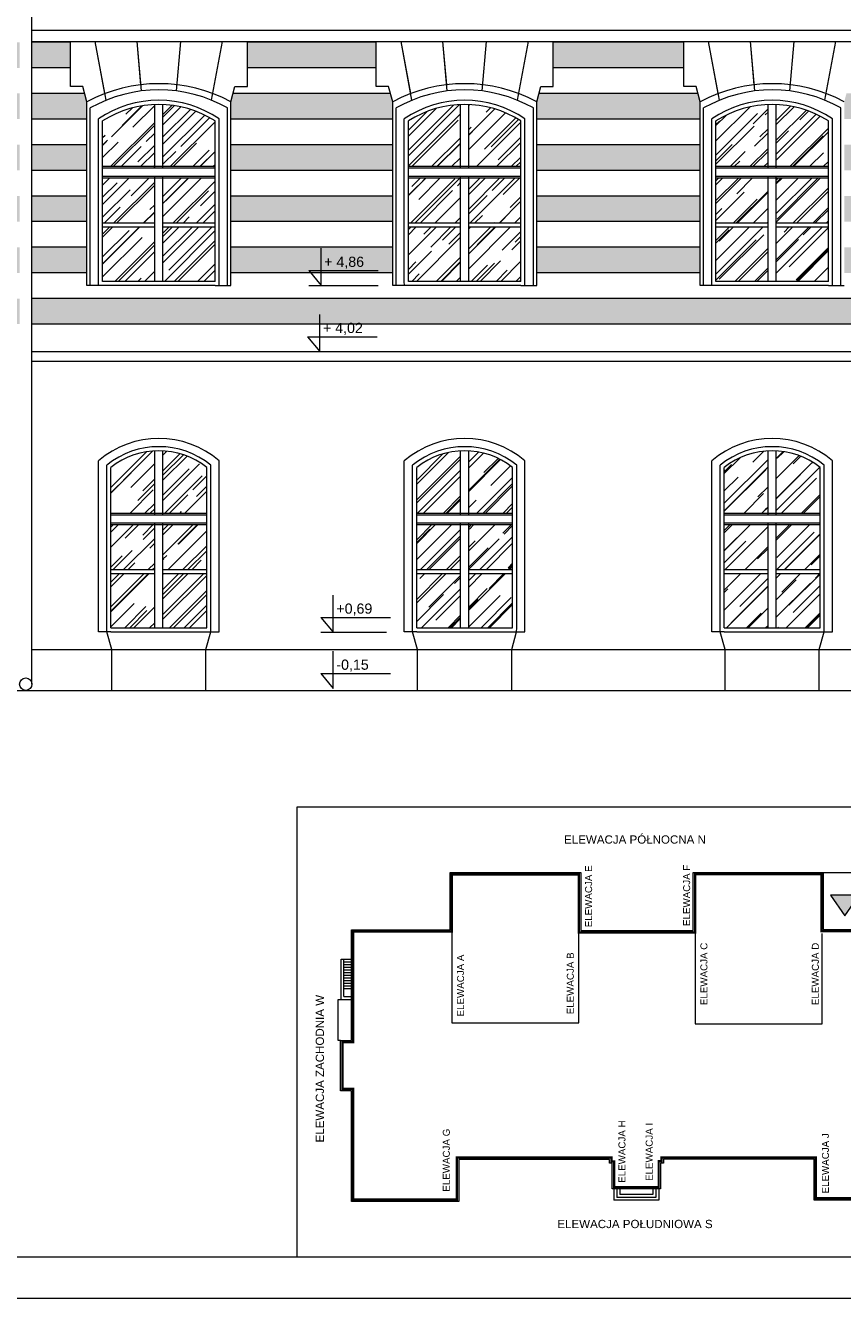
# Model space of a CAD drawing. Header units: millimetres. Extents: x -5254 to 173417, y -28809 to -6400.
# Tile 196 of 256: x 130595 to 131584, y -13364 to -11824. Entities that reach past the tile are written whole.
import ezdxf

# ---------------------------------------------------------------- set-up
doc = ezdxf.new("R2010")
doc.units = ezdxf.units.MM
for name, color, linetype, lineweight in [('me_cienkie', 7, 'Continuous', 9), ('me_tabela', 7, 'Continuous', 20), ('me_tekst', 7, 'Continuous', 13), ('mre_cegła', 7, 'Continuous', 5), ('mre_cienka', 7, 'Continuous', 15), ('mre_cienkie', 7, 'Continuous', 9), ('mre_drewno', 7, 'Continuous', 9), ('mre_koty', 7, 'Continuous', 13), ('mre_szyby', 7, 'Continuous', 13), ('mre_tabela', 7, 'Continuous', 20), ('mre_ściany', 7, 'Continuous', 20)]:
    doc.layers.add(name, color=color, linetype=linetype, lineweight=lineweight)
doc.styles.add('PIOTR', font='arial.ttf', dxfattribs={"height": 10})
doc.styles.add('TABELKA', font='arial.ttf')
pattern_1 = [(45, (103332.984, -13352.699), (21.552615, 57.47364), [381, -50.8, 127, -25.4]), (45, (103347.89, -13319.83), (-41.847994, 5.92697), [76.2, -8.382, 152.4, -19.05]), (45, (103326.698, -13328.452), (81.36112, 105.428207), [203.2, -35.56, 101.6, -25.4])]

# ---------------------------------------------------------------- blocks, each defined once
blk = doc.blocks.new('KOTA')
at = {"color": 0}
for p, q in [((0, 0), (0, 50)), ((-16.6, 20), (76.8, 20)), ((-16.6, 20), (0, 0))]:
    blk.add_line(p, q, dxfattribs=at)
at = {"color": 0, "style": 'TABELKA', "flags": 4}
blk.add_attdef('POZIOM', (1.4, 25), '', height=13.7, rotation=360, dxfattribs=at)

msp = doc.modelspace()

# ---------------------------------------------------------------- hatches: boundary and pattern name
at = {"layer": 'me_cienkie', "ltscale": 2}
msp.add_hatch(color=256, dxfattribs=at).paths.add_polyline_path([(131568.81, -12875.7), (131586.14, -12900.78), (131603.47, -12875.7)])
at = {"layer": 'mre_cegła'}
h = msp.add_hatch(dxfattribs=at)
h.set_pattern_fill('AR-BRSTD', color=256, scale=0.11)
h.set_pattern_definition([(0, (103332.984, -13352.699), (0, 7.451598), []), (90, (103332.984, -13352.699), (-11.176, 7.451598), [7.451598, -7.451598])])
h.paths.add_polyline_path([(129060.88, -11843.9), (128879.35, -11843.9), (128879.35, -11874.9), (129060.88, -11874.9)])
h.paths.add_polyline_path([(129080.8, -11915.81), (129078.15, -11905.9), (128879.35, -11905.9), (128879.35, -11936.9), (129080.8, -11936.9)])
h.paths.add_polyline_path([(129080.8, -11967.9), (128879.35, -11967.9), (128879.35, -11998.9), (129080.8, -11998.9)])
h.paths.add_polyline_path([(129080.8, -12029.9), (128879.35, -12029.9), (128879.35, -12060.9), (129080.8, -12060.9)])
h.paths.add_polyline_path([(129080.8, -12091.9), (128879.35, -12091.9), (128879.35, -12122.9), (129080.8, -12122.9)])
h.paths.add_polyline_path([(129822.8, -12091.9), (129627.07, -12091.9), (129627.07, -12122.9), (129822.8, -12122.9)])
h.paths.add_polyline_path([(129822.8, -12029.9), (129627.07, -12029.9), (129627.07, -12060.9), (129822.8, -12060.9)])
h.paths.add_polyline_path([(129822.8, -11967.9), (129627.07, -11967.9), (129627.07, -11998.9), (129822.8, -11998.9)])
h.paths.add_polyline_path([(129822.8, -11915.81), (129820.15, -11905.9), (129629.73, -11905.9), (129627.07, -11915.81), (129627.07, -11936.9), (129822.8, -11936.9)])
h.paths.add_polyline_path([(129802.88, -11843.9), (129647, -11843.9), (129647, -11874.9), (129802.88, -11874.9)])
h.paths.add_polyline_path([(131786.85, -11843.9), (131605.5, -11843.9), (131605.5, -11874.9), (131786.85, -11874.9)])
h.paths.add_polyline_path([(131786.85, -11905.9), (131588.23, -11905.9), (131585.57, -11915.81), (131585.57, -11936.9), (131786.85, -11936.9)])
h.paths.add_polyline_path([(131786.85, -11967.9), (131585.57, -11967.9), (131585.57, -11998.9), (131786.85, -11998.9)])
h.paths.add_polyline_path([(131786.85, -12029.9), (131585.57, -12029.9), (131585.57, -12060.9), (131786.85, -12060.9)])
h.paths.add_polyline_path([(131786.85, -12091.9), (131585.57, -12091.9), (131585.57, -12122.9), (131786.85, -12122.9)])
h.paths.add_polyline_path([(131786.85, -12153.9), (130602.85, -12153.9), (130602.85, -12184.9), (131786.85, -12184.9)])
h.paths.add_polyline_path([(131411.3, -12091.9), (131213.57, -12091.9), (131213.57, -12122.9), (131411.3, -12122.9)])
h.paths.add_polyline_path([(131411.3, -12029.9), (131213.57, -12029.9), (131213.57, -12060.9), (131411.3, -12060.9)])
h.paths.add_polyline_path([(131411.3, -11967.9), (131213.57, -11967.9), (131213.57, -11998.9), (131411.3, -11998.9)])
h.paths.add_polyline_path([(131411.3, -11915.81), (131408.65, -11905.9), (131216.23, -11905.9), (131213.57, -11915.81), (131213.57, -11936.9), (131411.3, -11936.9)])
h.paths.add_polyline_path([(131391.38, -11843.9), (131233.5, -11843.9), (131233.5, -11874.9), (131391.38, -11874.9)])
h.paths.add_polyline_path([(131019.38, -11843.9), (130863.5, -11843.9), (130863.5, -11874.9), (131019.38, -11874.9)])
h.paths.add_polyline_path([(131039.3, -11915.81), (131036.65, -11905.9), (130846.23, -11905.9), (130843.57, -11915.81), (130843.57, -11936.9), (131039.3, -11936.9)])
h.paths.add_polyline_path([(131039.3, -11967.9), (130843.57, -11967.9), (130843.57, -11998.9), (131039.3, -11998.9)])
h.paths.add_polyline_path([(131039.3, -12029.9), (130843.57, -12029.9), (130843.57, -12060.9), (131039.3, -12060.9)])
h.paths.add_polyline_path([(131039.3, -12091.9), (130843.57, -12091.9), (130843.57, -12122.9), (131039.3, -12122.9)])
h.paths.add_polyline_path([(130669.3, -12091.9), (130602.85, -12091.9), (130602.85, -12122.9), (130669.3, -12122.9)])
h.paths.add_polyline_path([(130669.3, -12029.9), (130602.85, -12029.9), (130602.85, -12060.9), (130669.3, -12060.9)])
h.paths.add_polyline_path([(130669.3, -11967.9), (130602.85, -11967.9), (130602.85, -11998.9), (130669.3, -11998.9)])
h.paths.add_polyline_path([(130669.3, -11915.81), (130666.65, -11905.9), (130602.85, -11905.9), (130602.85, -11936.9), (130669.3, -11936.9)])
h.paths.add_polyline_path([(130649.38, -11843.9), (130602.85, -11843.9), (130602.85, -11874.9), (130649.38, -11874.9)])
h.paths.add_polyline_path([(130587.85, -11843.9), (130582.85, -11843.9), (130582.85, -11874.9), (130587.85, -11874.9)])
h.paths.add_polyline_path([(130587.85, -11905.9), (130582.85, -11905.9), (130582.85, -11936.9), (130587.85, -11936.9)])
h.paths.add_polyline_path([(130587.85, -11967.9), (130582.85, -11967.9), (130582.85, -11998.9), (130587.85, -11998.9)])
h.paths.add_polyline_path([(130587.85, -12029.9), (130582.85, -12029.9), (130582.85, -12060.9), (130587.85, -12060.9)])
h.paths.add_polyline_path([(130587.85, -12091.9), (130582.85, -12091.9), (130582.85, -12122.9), (130587.85, -12122.9)])
h.paths.add_polyline_path([(130587.85, -12153.9), (130582.85, -12153.9), (130582.85, -12184.9), (130587.85, -12184.9)])
h.paths.add_polyline_path([(130041.35, -12091.9), (129997.07, -12091.9), (129997.07, -12122.9), (130041.35, -12122.9)])
h.paths.add_polyline_path([(130061.35, -12091.9), (130056.35, -12091.9), (130056.35, -12122.9), (130061.35, -12122.9)])
at = {"layer": 'mre_szyby'}
h = msp.add_hatch(dxfattribs=at)
h.set_pattern_fill('AR-RROOF', color=256, angle=45)
h.set_pattern_definition(pattern_1)
h.paths.add_polyline_path([(129147.94, -11059.06, 0.4761905), (129084.94, -11059.06), (129084.94, -11086.58), (129147.94, -11086.58)])
h.paths.add_polyline_path([(129147.94, -11091.58), (129084.94, -11091.58), (129084.94, -11173.87), (129147.94, -11173.87)])
h.paths.add_polyline_path([(129147.94, -11178.87), (129084.94, -11178.87), (129084.94, -11262.7), (129147.94, -11262.7)])
h.paths.add_polyline_path([(129250.94, -11178.87), (129187.94, -11178.87), (129187.94, -11262.7), (129250.94, -11262.7)])
h.paths.add_polyline_path([(129250.94, -11091.58), (129187.94, -11091.58), (129187.94, -11173.87), (129250.94, -11173.87)])
h.paths.add_polyline_path([(129250.94, -11059.06, 0.4761905), (129187.94, -11059.06), (129187.94, -11086.58), (129250.94, -11086.58)])
h.paths.add_polyline_path([(129519.94, -11059.06, 0.4761905), (129456.94, -11059.06), (129456.94, -11086.58), (129519.94, -11086.58)])
h.paths.add_polyline_path([(129519.94, -11091.58), (129456.94, -11091.58), (129456.94, -11173.87), (129519.94, -11173.87)])
h.paths.add_polyline_path([(129519.94, -11178.87), (129456.94, -11178.87), (129456.94, -11262.7), (129519.94, -11262.7)])
h.paths.add_polyline_path([(129622.94, -11178.87), (129559.94, -11178.87), (129559.94, -11262.7), (129622.94, -11262.7)])
h.paths.add_polyline_path([(129622.94, -11091.58), (129559.94, -11091.58), (129559.94, -11173.87), (129622.94, -11173.87)])
h.paths.add_polyline_path([(129559.94, -11059.06), (129559.94, -11086.58), (129622.94, -11086.58), (129622.94, -11059.06, 0.4761905)])
h.paths.add_polyline_path([(129992.94, -11059.06, 0.4761905), (129929.94, -11059.06), (129929.94, -11086.58), (129992.94, -11086.58)])
h.paths.add_polyline_path([(129889.94, -11059.06, 0.4761905), (129826.94, -11059.06), (129826.94, -11086.58), (129889.94, -11086.58)])
h.paths.add_polyline_path([(129889.94, -11091.58), (129826.94, -11091.58), (129826.94, -11173.87), (129889.94, -11173.87)])
h.paths.add_polyline_path([(129992.94, -11091.58), (129929.94, -11091.58), (129929.94, -11173.87), (129992.94, -11173.87)])
h.paths.add_polyline_path([(129889.94, -11178.87), (129826.94, -11178.87), (129826.94, -11262.7), (129889.94, -11262.7)])
h.paths.add_polyline_path([(129992.94, -11178.87), (129929.94, -11178.87), (129929.94, -11262.7), (129992.94, -11262.7)])
h.paths.add_polyline_path([(129235.85, -11521.13, 0.1338619), (129172.85, -11501.23), (129172.85, -11576.41), (129235.85, -11576.41)])
h.paths.add_polyline_path([(129162.85, -11501.23, 0.1338619), (129099.85, -11521.13), (129099.85, -11576.41), (129162.85, -11576.41)])
h.paths.add_polyline_path([(129162.85, -11590.41), (129099.85, -11590.41), (129099.85, -11644.69), (129162.85, -11644.69)])
h.paths.add_polyline_path([(129162.85, -11663.71), (129162.85, -11649.69), (129099.85, -11649.69), (129099.85, -11715.13), (129162.85, -11715.13)])
h.paths.add_polyline_path([(129235.85, -11649.69), (129172.85, -11649.69), (129172.85, -11663.71), (129172.85, -11715.13), (129235.85, -11715.13)])
h.paths.add_polyline_path([(129235.85, -11590.41), (129172.85, -11590.41), (129172.85, -11644.69), (129235.85, -11644.69)])
h.paths.add_polyline_path([(129607.85, -11521.13, 0.1338619), (129544.85, -11501.23), (129544.85, -11576.41), (129607.85, -11576.41)])
h.paths.add_polyline_path([(129534.85, -11501.23, 0.1338619), (129471.85, -11521.13), (129471.85, -11576.41), (129534.85, -11576.41)])
h.paths.add_polyline_path([(129534.85, -11590.41), (129471.85, -11590.41), (129471.85, -11644.69), (129534.85, -11644.69)])
h.paths.add_polyline_path([(129607.85, -11590.41), (129544.85, -11590.41), (129544.85, -11644.69), (129607.85, -11644.69)])
h.paths.add_polyline_path([(129534.85, -11663.71), (129534.85, -11649.69), (129471.85, -11649.69), (129471.85, -11715.13), (129534.85, -11715.13)])
h.paths.add_polyline_path([(129607.85, -11649.69), (129544.85, -11649.69), (129544.85, -11663.71), (129544.85, -11715.13), (129607.85, -11715.13)])
h.paths.add_polyline_path([(129904.85, -11501.23, 0.1338619), (129841.85, -11521.13), (129841.85, -11576.41), (129904.85, -11576.41)])
h.paths.add_polyline_path([(129977.85, -11521.13, 0.1338619), (129914.85, -11501.23), (129914.85, -11576.41), (129977.85, -11576.41)])
h.paths.add_polyline_path([(129904.85, -11590.41), (129841.85, -11590.41), (129841.85, -11644.69), (129904.85, -11644.69)])
h.paths.add_polyline_path([(129977.85, -11590.41), (129914.85, -11590.41), (129914.85, -11644.69), (129977.85, -11644.69)])
h.paths.add_polyline_path([(129904.85, -11663.71), (129904.85, -11649.69), (129841.85, -11649.69), (129841.85, -11715.13), (129904.85, -11715.13)])
h.paths.add_polyline_path([(129977.85, -11649.69), (129914.85, -11649.69), (129914.85, -11663.71), (129914.85, -11715.13), (129977.85, -11715.13)])
h.paths.add_polyline_path([(129162.85, -11919.23, 0.1338619), (129099.85, -11939.13), (129099.85, -11994.41), (129162.85, -11994.41)])
h.paths.add_polyline_path([(129235.85, -11939.13, 0.1338619), (129172.85, -11919.23), (129172.85, -11994.41), (129235.85, -11994.41)])
h.paths.add_polyline_path([(129162.85, -12008.41), (129099.85, -12008.41), (129099.85, -12062.69), (129162.85, -12062.69)])
h.paths.add_polyline_path([(129235.85, -12008.41), (129172.85, -12008.41), (129172.85, -12062.69), (129235.85, -12062.69)])
h.paths.add_polyline_path([(129162.85, -12081.71), (129162.85, -12067.69), (129099.85, -12067.69), (129099.85, -12133.13), (129162.85, -12133.13)])
h.paths.add_polyline_path([(129235.85, -12067.69), (129172.85, -12067.69), (129172.85, -12081.71), (129172.85, -12133.13), (129235.85, -12133.13)])
h.paths.add_polyline_path([(129534.85, -11919.23, 0.1338619), (129471.85, -11939.13), (129471.85, -11994.41), (129534.85, -11994.41)])
h.paths.add_polyline_path([(129607.85, -11939.13, 0.1338619), (129544.85, -11919.23), (129544.85, -11994.41), (129607.85, -11994.41)])
h.paths.add_polyline_path([(129534.85, -12008.41), (129471.85, -12008.41), (129471.85, -12062.69), (129534.85, -12062.69)])
h.paths.add_polyline_path([(129607.85, -12008.41), (129544.85, -12008.41), (129544.85, -12062.69), (129607.85, -12062.69)])
h.paths.add_polyline_path([(129534.85, -12081.71), (129534.85, -12067.69), (129471.85, -12067.69), (129471.85, -12133.13), (129534.85, -12133.13)])
h.paths.add_polyline_path([(129607.85, -12067.69), (129544.85, -12067.69), (129544.85, -12081.71), (129544.85, -12133.13), (129607.85, -12133.13)])
h.paths.add_polyline_path([(129904.85, -11919.23, 0.1338619), (129841.85, -11939.13), (129841.85, -11994.41), (129904.85, -11994.41)])
h.paths.add_polyline_path([(129977.85, -11939.13, 0.1338619), (129914.85, -11919.23), (129914.85, -11994.41), (129977.85, -11994.41)])
h.paths.add_polyline_path([(129904.85, -12008.41), (129841.85, -12008.41), (129841.85, -12062.69), (129904.85, -12062.69)])
h.paths.add_polyline_path([(129977.85, -12008.41), (129914.85, -12008.41), (129914.85, -12062.69), (129977.85, -12062.69)])
h.paths.add_polyline_path([(129904.85, -12081.71), (129904.85, -12067.69), (129841.85, -12067.69), (129841.85, -12133.13), (129904.85, -12133.13)])
h.paths.add_polyline_path([(129977.85, -12067.69), (129914.85, -12067.69), (129914.85, -12081.71), (129914.85, -12133.13), (129977.85, -12133.13)])
h.paths.add_polyline_path([(129162.85, -12338.26, 0.1539387), (129109.85, -12358.13), (129109.85, -12413.41), (129162.85, -12413.41)])
h.paths.add_polyline_path([(129225.85, -12358.13, 0.1539387), (129172.85, -12338.26), (129172.85, -12413.41), (129225.85, -12413.41)])
h.paths.add_polyline_path([(129162.85, -12427.41), (129109.85, -12427.41), (129109.85, -12481.69), (129162.85, -12481.69)])
h.paths.add_polyline_path([(129225.85, -12427.41), (129172.85, -12427.41), (129172.85, -12481.69), (129225.85, -12481.69)])
h.paths.add_polyline_path([(129162.85, -12500.71), (129162.85, -12486.69), (129109.85, -12486.69), (129109.85, -12552.13), (129162.85, -12552.13)])
h.paths.add_polyline_path([(129225.85, -12486.69), (129172.85, -12486.69), (129172.85, -12500.71), (129172.85, -12552.13), (129225.85, -12552.13)])
h.paths.add_polyline_path([(129534.85, -12338.26, 0.1539387), (129481.85, -12358.13), (129481.85, -12413.41), (129534.85, -12413.41)])
h.paths.add_polyline_path([(129597.85, -12358.13, 0.1539387), (129544.85, -12338.26), (129544.85, -12413.41), (129597.85, -12413.41)])
h.paths.add_polyline_path([(129534.85, -12427.41), (129481.85, -12427.41), (129481.85, -12481.69), (129534.85, -12481.69)])
h.paths.add_polyline_path([(129597.85, -12427.41), (129544.85, -12427.41), (129544.85, -12481.69), (129597.85, -12481.69)])
h.paths.add_polyline_path([(129534.85, -12500.71), (129534.85, -12486.69), (129481.85, -12486.69), (129481.85, -12552.13), (129534.85, -12552.13)])
h.paths.add_polyline_path([(129597.85, -12486.69), (129544.85, -12486.69), (129544.85, -12500.71), (129544.85, -12552.13), (129597.85, -12552.13)])
h.paths.add_polyline_path([(129904.85, -12338.26, 0.1539387), (129851.85, -12358.13), (129851.85, -12413.41), (129904.85, -12413.41)])
h.paths.add_polyline_path([(129967.85, -12358.13, 0.1539387), (129914.85, -12338.26), (129914.85, -12413.41), (129967.85, -12413.41)])
h.paths.add_polyline_path([(129904.85, -12427.41), (129851.85, -12427.41), (129851.85, -12481.69), (129904.85, -12481.69)])
h.paths.add_polyline_path([(129967.85, -12427.41), (129914.85, -12427.41), (129914.85, -12481.69), (129967.85, -12481.69)])
h.paths.add_polyline_path([(129904.85, -12500.71), (129904.85, -12486.69), (129851.85, -12486.69), (129851.85, -12552.13), (129904.85, -12552.13)])
h.paths.add_polyline_path([(129967.85, -12486.69), (129914.85, -12486.69), (129914.85, -12500.71), (129914.85, -12552.13), (129967.85, -12552.13)])
h.paths.add_polyline_path([(130814.35, -12486.69), (130761.35, -12486.69), (130761.35, -12500.71), (130761.35, -12552.13), (130814.35, -12552.13)])
h.paths.add_polyline_path([(130751.35, -12500.71), (130751.35, -12486.69), (130698.35, -12486.69), (130698.35, -12552.13), (130751.35, -12552.13)])
h.paths.add_polyline_path([(130751.35, -12427.41), (130698.35, -12427.41), (130698.35, -12481.69), (130751.35, -12481.69)])
h.paths.add_polyline_path([(130814.35, -12427.41), (130761.35, -12427.41), (130761.35, -12481.69), (130814.35, -12481.69)])
h.paths.add_polyline_path([(130814.35, -12358.13, 0.1539387), (130761.35, -12338.26), (130761.35, -12413.41), (130814.35, -12413.41)])
h.paths.add_polyline_path([(130751.35, -12338.26, 0.1539387), (130698.35, -12358.13), (130698.35, -12413.41), (130751.35, -12413.41)])
h = msp.add_hatch(dxfattribs=at)
h.set_pattern_fill('AR-RROOF', color=256, angle=45)
h.set_pattern_definition(pattern_1)
h.paths.add_polyline_path([(131184.35, -12358.13, 0.1539387), (131131.35, -12338.26), (131131.35, -12413.41), (131184.35, -12413.41)])
h.paths.add_polyline_path([(131121.35, -12338.26, 0.1539387), (131068.35, -12358.13), (131068.35, -12413.41), (131121.35, -12413.41)])
h.paths.add_polyline_path([(131121.35, -12427.41), (131068.35, -12427.41), (131068.35, -12481.69), (131121.35, -12481.69)])
h.paths.add_polyline_path([(131121.35, -12500.71), (131121.35, -12486.69), (131068.35, -12486.69), (131068.35, -12552.13), (131121.35, -12552.13)])
h.paths.add_polyline_path([(131184.35, -12486.69), (131131.35, -12486.69), (131131.35, -12500.71), (131131.35, -12552.13), (131184.35, -12552.13)])
h.paths.add_polyline_path([(131184.35, -12427.41), (131131.35, -12427.41), (131131.35, -12481.69), (131184.35, -12481.69)])
h.paths.add_polyline_path([(131493.35, -12338.26, 0.1539387), (131440.35, -12358.13), (131440.35, -12413.41), (131493.35, -12413.41)])
h.paths.add_polyline_path([(131556.35, -12358.13, 0.1539387), (131503.35, -12338.26), (131503.35, -12413.41), (131556.35, -12413.41)])
h.paths.add_polyline_path([(131493.35, -12427.41), (131440.35, -12427.41), (131440.35, -12481.69), (131493.35, -12481.69)])
h.paths.add_polyline_path([(131556.35, -12427.41), (131503.35, -12427.41), (131503.35, -12481.69), (131556.35, -12481.69)])
h.paths.add_polyline_path([(131493.35, -12500.71), (131493.35, -12486.69), (131440.35, -12486.69), (131440.35, -12552.13), (131493.35, -12552.13)])
h.paths.add_polyline_path([(131556.35, -12486.69), (131503.35, -12486.69), (131503.35, -12500.71), (131503.35, -12552.13), (131556.35, -12552.13)])
h.paths.add_polyline_path([(131493.35, -11919.23, 0.1338619), (131430.35, -11939.13), (131430.35, -11994.41), (131493.35, -11994.41)])
h.paths.add_polyline_path([(131566.35, -11939.13, 0.1338619), (131503.35, -11919.23), (131503.35, -11994.41), (131566.35, -11994.41)])
h.paths.add_polyline_path([(131493.35, -12008.41), (131430.35, -12008.41), (131430.35, -12062.69), (131493.35, -12062.69)])
h.paths.add_polyline_path([(131566.35, -12008.41), (131503.35, -12008.41), (131503.35, -12062.69), (131566.35, -12062.69)])
h.paths.add_polyline_path([(131493.35, -12081.71), (131493.35, -12067.69), (131430.35, -12067.69), (131430.35, -12133.13), (131493.35, -12133.13)])
h.paths.add_polyline_path([(131566.35, -12067.69), (131503.35, -12067.69), (131503.35, -12081.71), (131503.35, -12133.13), (131566.35, -12133.13)])
h.paths.add_polyline_path([(131121.35, -11919.23, 0.1338619), (131058.35, -11939.13), (131058.35, -11994.41), (131121.35, -11994.41)])
h.paths.add_polyline_path([(131194.35, -11939.13, 0.1338619), (131131.35, -11919.23), (131131.35, -11994.41), (131194.35, -11994.41)])
h.paths.add_polyline_path([(131121.35, -12008.41), (131058.35, -12008.41), (131058.35, -12062.69), (131121.35, -12062.69)])
h.paths.add_polyline_path([(131194.35, -12008.41), (131131.35, -12008.41), (131131.35, -12062.69), (131194.35, -12062.69)])
h.paths.add_polyline_path([(131121.35, -12081.71), (131121.35, -12067.69), (131058.35, -12067.69), (131058.35, -12133.13), (131121.35, -12133.13)])
h.paths.add_polyline_path([(131194.35, -12067.69), (131131.35, -12067.69), (131131.35, -12081.71), (131131.35, -12133.13), (131194.35, -12133.13)])
h.paths.add_polyline_path([(130751.35, -12081.71), (130751.35, -12067.69), (130688.35, -12067.69), (130688.35, -12133.13), (130751.35, -12133.13)])
h.paths.add_polyline_path([(130824.35, -12067.69), (130761.35, -12067.69), (130761.35, -12081.71), (130761.35, -12133.13), (130824.35, -12133.13)])
h.paths.add_polyline_path([(130824.35, -12008.41), (130761.35, -12008.41), (130761.35, -12062.69), (130824.35, -12062.69)])
h.paths.add_polyline_path([(130751.35, -12008.41), (130688.35, -12008.41), (130688.35, -12062.69), (130751.35, -12062.69)])
h.paths.add_polyline_path([(130751.35, -11919.23, 0.1338619), (130688.35, -11939.13), (130688.35, -11994.41), (130751.35, -11994.41)])
h.paths.add_polyline_path([(130824.35, -11939.13, 0.1338619), (130761.35, -11919.23), (130761.35, -11994.41), (130824.35, -11994.41)])
h.paths.add_polyline_path([(130751.35, -11501.23, 0.1338619), (130688.35, -11521.13), (130688.35, -11576.41), (130751.35, -11576.41)])
h.paths.add_polyline_path([(130824.35, -11521.13, 0.1338619), (130761.35, -11501.23), (130761.35, -11576.41), (130824.35, -11576.41)])
h.paths.add_polyline_path([(130824.35, -11590.41), (130761.35, -11590.41), (130761.35, -11644.69), (130824.35, -11644.69)])
h.paths.add_polyline_path([(130751.35, -11590.41), (130688.35, -11590.41), (130688.35, -11644.69), (130751.35, -11644.69)])
h.paths.add_polyline_path([(130751.35, -11663.71), (130751.35, -11649.69), (130688.35, -11649.69), (130688.35, -11715.13), (130751.35, -11715.13)])
h.paths.add_polyline_path([(130824.35, -11649.69), (130761.35, -11649.69), (130761.35, -11663.71), (130761.35, -11715.13), (130824.35, -11715.13)])
h.paths.add_polyline_path([(131121.35, -11663.71), (131121.35, -11649.69), (131058.35, -11649.69), (131058.35, -11715.13), (131121.35, -11715.13)])
h.paths.add_polyline_path([(131194.35, -11649.69), (131131.35, -11649.69), (131131.35, -11663.71), (131131.35, -11715.13), (131194.35, -11715.13)])
h.paths.add_polyline_path([(131194.35, -11590.41), (131131.35, -11590.41), (131131.35, -11644.69), (131194.35, -11644.69)])
h.paths.add_polyline_path([(131121.35, -11590.41), (131058.35, -11590.41), (131058.35, -11644.69), (131121.35, -11644.69)])
h.paths.add_polyline_path([(131121.35, -11501.23, 0.1338619), (131058.35, -11521.13), (131058.35, -11576.41), (131121.35, -11576.41)])
h.paths.add_polyline_path([(131194.35, -11521.13, 0.1338619), (131131.35, -11501.23), (131131.35, -11576.41), (131194.35, -11576.41)])
h.paths.add_polyline_path([(131493.35, -11501.23, 0.1338619), (131430.35, -11521.13), (131430.35, -11576.41), (131493.35, -11576.41)])
h.paths.add_polyline_path([(131566.35, -11521.13, 0.1338619), (131503.35, -11501.23), (131503.35, -11576.41), (131566.35, -11576.41)])
h.paths.add_polyline_path([(131493.35, -11590.41), (131430.35, -11590.41), (131430.35, -11644.69), (131493.35, -11644.69)])
h.paths.add_polyline_path([(131566.35, -11590.41), (131503.35, -11590.41), (131503.35, -11644.69), (131566.35, -11644.69)])
h.paths.add_polyline_path([(131493.35, -11663.71), (131493.35, -11649.69), (131430.35, -11649.69), (131430.35, -11715.13), (131493.35, -11715.13)])
h.paths.add_polyline_path([(131566.35, -11649.69), (131503.35, -11649.69), (131503.35, -11663.71), (131503.35, -11715.13), (131566.35, -11715.13)])
h.paths.add_polyline_path([(131581.44, -11178.87), (131518.44, -11178.87), (131518.44, -11262.7), (131581.44, -11262.7)])
h.paths.add_polyline_path([(131478.44, -11178.87), (131415.44, -11178.87), (131415.44, -11262.7), (131478.44, -11262.7)])
h.paths.add_polyline_path([(131478.44, -11091.58), (131415.44, -11091.58), (131415.44, -11173.87), (131478.44, -11173.87)])
h.paths.add_polyline_path([(131581.44, -11091.58), (131518.44, -11091.58), (131518.44, -11173.87), (131581.44, -11173.87)])
h.paths.add_polyline_path([(131581.44, -11059.06, 0.4761905), (131518.44, -11059.06), (131518.44, -11086.58), (131581.44, -11086.58)])
h.paths.add_polyline_path([(131478.44, -11059.06, 0.4761905), (131415.44, -11059.06), (131415.44, -11086.58), (131478.44, -11086.58)])
h.paths.add_polyline_path([(131209.44, -11059.06, 0.4761905), (131146.44, -11059.06), (131146.44, -11086.58), (131209.44, -11086.58)])
h.paths.add_polyline_path([(131106.44, -11059.06, 0.4761905), (131043.44, -11059.06), (131043.44, -11086.58), (131106.44, -11086.58)])
h.paths.add_polyline_path([(131106.44, -11091.58), (131043.44, -11091.58), (131043.44, -11173.87), (131106.44, -11173.87)])
h.paths.add_polyline_path([(131209.44, -11091.58), (131146.44, -11091.58), (131146.44, -11173.87), (131209.44, -11173.87)])
h.paths.add_polyline_path([(131106.44, -11178.87), (131043.44, -11178.87), (131043.44, -11262.7), (131106.44, -11262.7)])
h.paths.add_polyline_path([(131209.44, -11178.87), (131146.44, -11178.87), (131146.44, -11262.7), (131209.44, -11262.7)])
h.paths.add_polyline_path([(130736.44, -11059.06, 0.4761905), (130673.44, -11059.06), (130673.44, -11086.58), (130736.44, -11086.58)])
h.paths.add_polyline_path([(130839.44, -11059.06, 0.4761905), (130776.44, -11059.06), (130776.44, -11086.58), (130839.44, -11086.58)])
h.paths.add_polyline_path([(130736.44, -11091.58), (130673.44, -11091.58), (130673.44, -11173.87), (130736.44, -11173.87)])
h.paths.add_polyline_path([(130839.44, -11091.58), (130776.44, -11091.58), (130776.44, -11173.87), (130839.44, -11173.87)])
h.paths.add_polyline_path([(130736.44, -11178.87), (130673.44, -11178.87), (130673.44, -11262.7), (130736.44, -11262.7)])
h.paths.add_polyline_path([(130839.44, -11178.87), (130776.44, -11178.87), (130776.44, -11262.7), (130839.44, -11262.7)])

# ---------------------------------------------------------------- linework, layer by layer
at = {"layer": 'me_cienkie', "ltscale": 2}
for p, q in [((131560.14, -12848.13), (131606.37, -12848.13)), ((130976.77, -13001.87), (130976.77, -12953.11)), ((130976.77, -12953.11), (130980.23, -12953.11)), ((130980.23, -12998.41), (130980.23, -12953.11)), ((130980.23, -12953.11), (130989.38, -12953.11)), ((130980.23, -12956.31), (130989.38, -12956.31)), ((130980.23, -12959.52), (130989.38, -12959.52)), ((130980.23, -12962.72), (130989.38, -12962.72)), ((130980.23, -12965.92), (130989.38, -12965.92)), ((130980.23, -12969.12), (130989.38, -12969.12)), ((130980.23, -12972.32), (130989.38, -12972.32)), ((130980.23, -12975.53), (130989.38, -12975.53)), ((130980.23, -12978.73), (130989.38, -12978.73)), ((130980.23, -12981.93), (130989.38, -12981.93)), ((130980.23, -12985.13), (130989.38, -12985.13)), ((130980.23, -12988.37), (130989.38, -12988.37)), ((130973.2, -13051.4), (130973.2, -13001.87)), ((130973.2, -13001.87), (130976.77, -13001.87)), ((130976.77, -13001.87), (130989.38, -13001.87)), ((130980.23, -12998.41), (130989.38, -12998.41)), ((130976.32, -13051.4), (130973.2, -13051.4)), ((131306.89, -13231.02), (131306.89, -13244.74)), ((131310.46, -13231.02), (131310.46, -13241.17)), ((131357.54, -13241.17), (131310.46, -13241.17)), ((131314.03, -13231.02), (131314.03, -13237.6)), ((131353.97, -13237.6), (131314.03, -13237.6)), ((131353.97, -13231.02), (131353.97, -13237.6)), ((131357.54, -13231.02), (131357.54, -13241.17)), ((131361.11, -13231.02), (131361.11, -13244.74)), ((131361.11, -13244.74), (131306.89, -13244.74))]:
    msp.add_line(p, q, dxfattribs=at)
at = {"layer": 'me_cienkie'}
for p, q in [((131110.98, -12919.64), (131110.98, -13030.18)), ((131264.5, -13030.18), (131264.5, -12920.76)), ((131405.18, -12920.76), (131405.18, -13031.3)), ((131558.69, -13031.3), (131558.69, -12921.87)), ((131110.98, -13030.18), (131264.5, -13030.18)), ((131405.18, -13031.3), (131558.69, -13031.3))]:
    msp.add_line(p, q, dxfattribs=at)
at = {"layer": 'me_cienkie', "color": 0, "ltscale": 2, "const_width": 2.79}
msp.add_lwpolyline([(131676.51, -13242.18), (131551.22, -13242.18), (131551.22, -13192.87), (131364.51, -13192.87), (131364.51, -13197.55), (131361.05, -13197.55), (131361.05, -13228.79), (131307.11, -13228.79), (131307.11, -13197.78), (131303.99, -13197.78), (131303.99, -13193.09), (131117.01, -13193.09), (131117.01, -13243.96), (130991.61, -13243.96), (130991.61, -13110.09), (130978.55, -13110.09), (130978.55, -13053.63), (130991.61, -13053.63), (130991.61, -12919.64), (131110.98, -12919.64), (131110.98, -12850.47), (131264.5, -12850.47), (131264.5, -12920.76), (131405.18, -12920.76), (131405.18, -12850.36), (131557.91, -12850.36), (131557.91, -12919.25), (131676.62, -12919.25)], dxfattribs=at)
at = {"layer": 'me_cienkie', "ltscale": 2}
for points in [[(130989.38, -13051.4), (130989.38, -12917.41), (131108.75, -12917.41), (131108.75, -12848.24), (131266.73, -12848.24), (131266.73, -12918.53), (131402.95, -12918.53), (131402.95, -12848.13), (131560.14, -12848.13), (131560.14, -12917.02), (131678.85, -12917.02)], [(131603.47, -12875.7), (131568.81, -12875.7), (131586.14, -12900.78), (131603.47, -12875.7)], [(131678.74, -13244.41), (131548.99, -13244.41), (131548.99, -13195.1), (131366.74, -13195.1), (131366.74, -13199.78), (131363.29, -13199.78), (131363.29, -13231.02), (131304.88, -13231.02), (131304.88, -13200.01), (131301.76, -13200.01), (131301.76, -13195.32), (131119.24, -13195.32), (131119.24, -13246.19), (130989.38, -13246.19), (130989.38, -13112.32), (130976.32, -13112.32), (130976.32, -13051.4), (130989.38, -13051.4), (130989.38, -13051.4), (130989.38, -13051.4)]]:
    msp.add_lwpolyline(points, dxfattribs=at)
at = {"layer": 'me_tabela'}
for p, q in [((131742.23, -12769.15), (130923.28, -12769.15)), ((130923.28, -12769.15), (130923.28, -13313.59))]:
    msp.add_line(p, q, dxfattribs=at)
at = {"layer": 'mre_cegła'}
for p, q in [((130649.38, -11843.9), (130602.85, -11843.9)), ((131019.38, -11843.9), (130863.5, -11843.9)), ((131391.38, -11843.9), (131233.5, -11843.9)), ((130649.38, -11874.9), (130602.85, -11874.9)), ((131019.38, -11874.9), (130863.5, -11874.9)), ((131391.38, -11874.9), (131233.5, -11874.9)), ((130666.65, -11905.9), (130602.85, -11905.9)), ((131036.65, -11905.9), (130846.23, -11905.9)), ((131408.65, -11905.9), (131216.23, -11905.9)), ((130669.3, -11936.9), (130602.85, -11936.9)), ((131039.3, -11936.9), (130843.57, -11936.9)), ((131411.3, -11936.9), (131213.57, -11936.9)), ((130669.3, -11967.9), (130602.85, -11967.9)), ((131039.3, -11967.9), (130843.57, -11967.9)), ((131411.3, -11967.9), (131213.57, -11967.9)), ((130669.3, -11998.9), (130602.85, -11998.9)), ((131039.3, -11998.9), (130843.57, -11998.9)), ((131411.3, -11998.9), (131213.57, -11998.9)), ((130669.3, -12029.9), (130602.85, -12029.9)), ((131039.3, -12029.9), (130843.57, -12029.9)), ((131411.3, -12029.9), (131213.57, -12029.9)), ((130669.3, -12060.9), (130602.85, -12060.9)), ((131039.3, -12060.9), (130843.57, -12060.9)), ((131411.3, -12060.9), (131213.57, -12060.9)), ((130669.3, -12091.9), (130602.85, -12091.9)), ((131039.3, -12091.9), (130843.57, -12091.9)), ((131411.3, -12091.9), (131213.57, -12091.9)), ((130669.3, -12122.9), (130602.85, -12122.9)), ((131039.3, -12122.9), (130843.57, -12122.9)), ((131411.3, -12122.9), (131213.57, -12122.9)), ((131786.85, -12153.9), (130602.85, -12153.9)), ((131786.85, -12184.9), (130602.85, -12184.9))]:
    msp.add_line(p, q, dxfattribs=at)
at = {"layer": 'mre_cienka'}
msp.add_lwpolyline([(130602.85, -12620.39), (130602.85, -10817.96)], dxfattribs=at)
msp.add_circle((130595.35, -12620.39), 7.5, dxfattribs=at)
at = {"layer": 'mre_cienkie'}
msp.add_line((130937.77, -12138.13), (131021.78, -12138.13), dxfattribs=at)
for points in [[(130602.85, -11829.13), (131786.85, -11829.13)], [(130602.85, -11843.13), (131786.85, -11843.13)], [(130649.38, -11897.43), (130649.38, -11843.13)], [(130691.09, -11905.95), (130679.4, -11843.13)], [(130692.6, -11914.07), (130679.4, -11843.13)], [(130734.65, -11895.32), (130730, -11843.13)], [(130735.32, -11902.79), (130730, -11843.13)], [(130777.56, -11902.79), (130782.88, -11843.13)], [(130820.28, -11914.07), (130833.47, -11843.13)], [(130863.5, -11897.43), (130863.5, -11843.13)], [(131019.38, -11897.43), (131019.38, -11843.13)], [(131061.09, -11905.95), (131049.4, -11843.13)], [(131062.6, -11914.07), (131049.4, -11843.13)], [(131104.65, -11895.32), (131100, -11843.13)], [(131105.32, -11902.79), (131100, -11843.13)], [(131147.56, -11902.79), (131152.88, -11843.13)], [(131190.28, -11914.07), (131203.47, -11843.13)], [(131233.5, -11897.43), (131233.5, -11843.13)], [(131391.38, -11897.43), (131391.38, -11843.13)], [(131433.09, -11905.95), (131421.4, -11843.13)], [(131434.6, -11914.07), (131421.4, -11843.13)], [(131476.65, -11895.32), (131472, -11843.13)], [(131477.32, -11902.79), (131472, -11843.13)], [(131519.56, -11902.79), (131524.88, -11843.13)], [(131562.28, -11914.07), (131575.47, -11843.13)], [(130664.38, -11897.43), (130649.38, -11897.43)], [(130669.3, -11915.81), (130664.38, -11897.43)], [(130843.57, -11915.81), (130848.5, -11897.43)], [(130843.57, -11915.81), (130848.5, -11897.43)], [(130848.5, -11897.43), (130863.5, -11897.43)], [(131034.38, -11897.43), (131019.38, -11897.43)], [(131039.3, -11915.81), (131034.38, -11897.43)], [(131213.57, -11915.81), (131218.5, -11897.43)], [(131213.57, -11915.81), (131218.5, -11897.43)], [(131218.5, -11897.43), (131233.5, -11897.43)], [(131406.38, -11897.43), (131391.38, -11897.43)], [(131411.3, -11915.81), (131406.38, -11897.43)], [(130669.3, -12133.13), (130669.3, -11915.81)], [(130843.57, -12133.13), (130843.57, -11915.81)], [(131039.3, -12133.13), (131039.3, -11915.81)], [(131213.57, -12133.13), (131213.57, -11915.81)], [(131411.3, -12133.13), (131411.3, -11915.81)], [(130673.44, -12133.13), (130673.44, -11923.43)], [(130839.44, -12133.13), (130839.44, -11923.43)], [(131043.44, -12133.13), (131043.44, -11923.43)], [(131209.44, -12133.13), (131209.44, -11923.43)], [(131415.44, -12133.13), (131415.44, -11923.43)], [(131581.44, -12133.13), (131581.44, -11923.43)], [(130669.3, -12138.13), (130669.3, -12133.13)], [(130683.44, -12138.13), (130673.44, -12138.13), (130673.44, -12133.13)], [(130829.35, -12138.13), (130839.44, -12138.13), (130839.44, -12133.13)], [(130843.57, -12138.13), (130843.57, -12133.13)], [(131039.3, -12138.13), (131039.3, -12133.13)], [(131053.44, -12138.13), (131043.44, -12138.13), (131043.44, -12133.13)], [(131199.35, -12138.13), (131209.44, -12138.13), (131209.44, -12133.13)], [(131213.57, -12138.13), (131213.57, -12133.13)], [(131411.3, -12138.13), (131411.3, -12133.13)], [(131425.44, -12138.13), (131415.44, -12138.13), (131415.44, -12133.13)], [(131571.35, -12138.13), (131581.44, -12138.13), (131581.44, -12133.13)], [(130673.44, -12138.13), (130669.3, -12138.13)], [(130839.44, -12138.13), (130843.57, -12138.13)], [(131043.44, -12138.13), (131039.3, -12138.13)], [(131209.44, -12138.13), (131213.57, -12138.13)], [(131415.44, -12138.13), (131411.3, -12138.13)], [(131581.44, -12138.13), (131585.57, -12138.13)], [(130602.85, -12217.89), (131769.18, -12217.84)], [(130602.85, -12229.56), (131769.18, -12229.56)], [(130683.35, -12552.13), (130683.35, -12350.24)], [(130829.35, -12552.13), (130829.35, -12350.24)], [(131053.35, -12552.13), (131053.35, -12350.24)], [(131199.35, -12552.13), (131199.35, -12350.24)], [(131425.35, -12552.13), (131425.35, -12350.24)], [(131571.35, -12552.13), (131571.35, -12350.24)], [(130693.35, -12557.13), (130683.35, -12557.13), (130683.35, -12552.13)], [(130699.35, -12578.34), (130693.35, -12557.13)], [(130813.35, -12578.34), (130819.25, -12557.26)], [(130819.25, -12557.13), (130829.35, -12557.13), (130829.35, -12552.13)], [(130952.48, -12557.65), (131031.86, -12557.65)], [(131063.35, -12557.13), (131053.35, -12557.13), (131053.35, -12552.13)], [(131069.35, -12578.34), (131063.35, -12557.13)], [(131183.35, -12578.34), (131189.25, -12557.26)], [(131189.25, -12557.13), (131199.35, -12557.13), (131199.35, -12552.13)], [(131435.35, -12557.13), (131425.35, -12557.13), (131425.35, -12552.13)], [(131441.35, -12578.34), (131435.35, -12557.13)], [(131555.35, -12578.34), (131561.25, -12557.26)], [(131561.25, -12557.13), (131571.35, -12557.13), (131571.35, -12552.13)], [(130602.85, -12578.34), (131914.85, -12578.34)], [(130699.35, -12627.89), (130699.35, -12578.34)], [(130813.35, -12627.89), (130813.35, -12578.34)], [(131069.35, -12627.89), (131069.35, -12578.34)], [(131183.35, -12627.89), (131183.35, -12578.34)], [(131441.35, -12627.89), (131441.35, -12578.34)], [(131555.35, -12627.89), (131555.35, -12578.34)]]:
    msp.add_lwpolyline(points, dxfattribs=at)
for centre, radius, start, end in [((130756.44, -12079.21), 185.18, 61.93087, 118.06913), ((130756.44, -12069.17), 167.72, 60.3389, 119.6611), ((131126.44, -12079.21), 185.18, 61.93087, 118.06913), ((131126.44, -12069.17), 167.72, 60.3389, 119.6611), ((131498.44, -12079.21), 185.18, 61.93087, 118.06913), ((131498.44, -12069.17), 167.72, 60.3389, 119.6611), ((130756.35, -12434.96), 111.83, 49.24927, 130.75073), ((131126.35, -12434.96), 111.83, 49.24927, 130.75073), ((131498.35, -12434.96), 111.83, 49.24927, 130.75073)]:
    msp.add_arc(centre, radius, start, end, dxfattribs=at)
at = {"layer": 'mre_drewno'}
for points in [[(130751.35, -11996.41), (130751.35, -11919.23)], [(130761.35, -11996.41), (130761.35, -11919.23)], [(131121.35, -11996.41), (131121.35, -11919.23)], [(131131.35, -11996.41), (131131.35, -11919.23)], [(131493.35, -11996.41), (131493.35, -11919.23)], [(131503.35, -11996.41), (131503.35, -11919.23)], [(130683.35, -11939.13), (130683.35, -11936.43)], [(130683.35, -12133.13), (130683.35, -11939.13)], [(130688.35, -12133.13), (130688.35, -11939.13)], [(130824.35, -12133.13), (130824.35, -11939.13)], [(130829.35, -11939.13), (130829.35, -11936.43)], [(130829.35, -12133.13), (130829.35, -11939.13)], [(131053.35, -11939.13), (131053.35, -11936.43)], [(131053.35, -12133.13), (131053.35, -11939.13)], [(131058.35, -12133.13), (131058.35, -11939.13)], [(131194.35, -12133.13), (131194.35, -11939.13)], [(131199.35, -11939.13), (131199.35, -11936.43)], [(131199.35, -12133.13), (131199.35, -11939.13)], [(131425.35, -11939.13), (131425.35, -11936.43)], [(131425.35, -12133.13), (131425.35, -11939.13)], [(131430.35, -12133.13), (131430.35, -11939.13)], [(131566.35, -12133.13), (131566.35, -11939.13)], [(131571.35, -11939.13), (131571.35, -11936.43)], [(131571.35, -12133.13), (131571.35, -11939.13)], [(130824.35, -11994.41), (130688.35, -11994.41)], [(130824.35, -11996.41), (130688.35, -11996.41)], [(131194.35, -11994.41), (131058.35, -11994.41)], [(131194.35, -11996.41), (131058.35, -11996.41)], [(131566.35, -11994.41), (131430.35, -11994.41)], [(131566.35, -11996.41), (131430.35, -11996.41)], [(130824.35, -12006.41), (130688.35, -12006.41)], [(130824.35, -12008.41), (130688.35, -12008.41)], [(130751.35, -12081.71), (130751.35, -12006.41)], [(130761.35, -12081.71), (130761.35, -12006.41)], [(131194.35, -12006.41), (131058.35, -12006.41)], [(131194.35, -12008.41), (131058.35, -12008.41)], [(131121.35, -12081.71), (131121.35, -12006.41)], [(131131.35, -12081.71), (131131.35, -12006.41)], [(131566.35, -12006.41), (131430.35, -12006.41)], [(131566.35, -12008.41), (131430.35, -12008.41)], [(131493.35, -12081.71), (131493.35, -12006.41)], [(131503.35, -12081.71), (131503.35, -12006.41)], [(130751.35, -12062.69), (130688.35, -12062.69)], [(130751.35, -12067.69), (130688.35, -12067.69)], [(130824.35, -12062.69), (130761.35, -12062.69)], [(130824.35, -12067.69), (130761.35, -12067.69)], [(131121.35, -12062.69), (131058.35, -12062.69)], [(131121.35, -12067.69), (131058.35, -12067.69)], [(131194.35, -12062.69), (131131.35, -12062.69)], [(131194.35, -12067.69), (131131.35, -12067.69)], [(131493.35, -12062.69), (131430.35, -12062.69)], [(131493.35, -12067.69), (131430.35, -12067.69)], [(131566.35, -12062.69), (131503.35, -12062.69)], [(131566.35, -12067.69), (131503.35, -12067.69)], [(130751.35, -12133.13), (130751.35, -12081.71)], [(130761.35, -12133.13), (130761.35, -12081.71)], [(131121.35, -12133.13), (131121.35, -12081.71)], [(131131.35, -12133.13), (131131.35, -12081.71)], [(131493.35, -12133.13), (131493.35, -12081.71)], [(131503.35, -12133.13), (131503.35, -12081.71)], [(130688.35, -12138.13), (130683.44, -12138.13), (130683.35, -12133.13)], [(130824.35, -12133.13), (130688.35, -12133.13)], [(130824.35, -12138.13), (130829.35, -12138.13), (130829.35, -12133.13)], [(131058.35, -12138.13), (131053.44, -12138.13), (131053.35, -12133.13)], [(131194.35, -12133.13), (131058.35, -12133.13)], [(131194.35, -12138.13), (131199.35, -12138.13), (131199.35, -12133.13)], [(131430.35, -12138.13), (131425.44, -12138.13), (131425.35, -12133.13)], [(131566.35, -12133.13), (131430.35, -12133.13)], [(131566.35, -12138.13), (131571.35, -12138.13), (131571.35, -12133.13)], [(130824.35, -12138.13), (130688.35, -12138.13)], [(130822.13, -12138.13), (130690.56, -12138.13)], [(131194.35, -12138.13), (131058.35, -12138.13)], [(131192.13, -12138.13), (131060.56, -12138.13)], [(131566.35, -12138.13), (131430.35, -12138.13)], [(131564.13, -12138.13), (131432.56, -12138.13)], [(130751.35, -12415.41), (130751.35, -12338.23)], [(130761.35, -12415.41), (130761.35, -12338.23)], [(131121.35, -12415.41), (131121.35, -12338.23)], [(131131.35, -12415.41), (131131.35, -12338.23)], [(131493.35, -12415.41), (131493.35, -12338.23)], [(131503.35, -12415.41), (131503.35, -12338.23)], [(130693.35, -12358.13), (130693.35, -12355.43)], [(130693.35, -12552.13), (130693.35, -12358.13)], [(130698.35, -12552.13), (130698.35, -12358.13)], [(130814.35, -12552.13), (130814.35, -12358.13)], [(130819.35, -12358.13), (130819.35, -12355.43)], [(130819.35, -12552.13), (130819.35, -12358.13)], [(131063.35, -12358.13), (131063.35, -12355.43)], [(131063.35, -12552.13), (131063.35, -12358.13)], [(131068.35, -12552.13), (131068.35, -12358.13)], [(131184.35, -12552.13), (131184.35, -12358.13)], [(131189.35, -12358.13), (131189.35, -12355.43)], [(131189.35, -12552.13), (131189.35, -12358.13)], [(131435.35, -12358.13), (131435.35, -12355.43)], [(131435.35, -12552.13), (131435.35, -12358.13)], [(131440.35, -12552.13), (131440.35, -12358.13)], [(131556.35, -12552.13), (131556.35, -12358.13)], [(131561.35, -12358.13), (131561.35, -12355.43)], [(131561.35, -12552.13), (131561.35, -12358.13)], [(130698.35, -12413.41), (130814.35, -12413.41)], [(130698.35, -12415.41), (130814.35, -12415.41)], [(130698.35, -12425.41), (130814.35, -12425.41)], [(130698.35, -12427.41), (130814.35, -12427.41)], [(130751.35, -12500.71), (130751.35, -12425.41)], [(130761.35, -12500.71), (130761.35, -12425.41)], [(131068.35, -12413.41), (131184.35, -12413.41)], [(131068.35, -12415.41), (131184.35, -12415.41)], [(131068.35, -12425.41), (131184.35, -12425.41)], [(131068.35, -12427.41), (131184.35, -12427.41)], [(131121.35, -12500.71), (131121.35, -12425.41)], [(131131.35, -12500.71), (131131.35, -12425.41)], [(131440.35, -12413.41), (131556.35, -12413.41)], [(131440.35, -12415.41), (131556.35, -12415.41)], [(131440.35, -12425.41), (131556.35, -12425.41)], [(131440.35, -12427.41), (131556.35, -12427.41)], [(131493.35, -12500.71), (131493.35, -12425.41)], [(131503.35, -12500.71), (131503.35, -12425.41)], [(130698.35, -12481.69), (130751.35, -12481.69)], [(130698.35, -12486.69), (130751.35, -12486.69)], [(130761.35, -12481.69), (130814.35, -12481.69)], [(130761.35, -12486.69), (130814.35, -12486.69)], [(131068.35, -12481.69), (131121.35, -12481.69)], [(131068.35, -12486.69), (131121.35, -12486.69)], [(131131.35, -12481.69), (131184.35, -12481.69)], [(131131.35, -12486.69), (131184.35, -12486.69)], [(131440.35, -12481.69), (131493.35, -12481.69)], [(131440.35, -12486.69), (131493.35, -12486.69)], [(131503.35, -12481.69), (131556.35, -12481.69)], [(131503.35, -12486.69), (131556.35, -12486.69)], [(130751.35, -12552.13), (130751.35, -12500.71)], [(130761.35, -12552.13), (130761.35, -12500.71)], [(131121.35, -12552.13), (131121.35, -12500.71)], [(131131.35, -12552.13), (131131.35, -12500.71)], [(131493.35, -12552.13), (131493.35, -12500.71)], [(131503.35, -12552.13), (131503.35, -12500.71)], [(130698.35, -12557.13), (130693.35, -12557.13), (130693.35, -12552.13)], [(130698.35, -12552.13), (130814.35, -12552.13)], [(130698.35, -12557.13), (130814.35, -12557.13)], [(130700.56, -12557.13), (130812.13, -12557.13)], [(130814.35, -12557.13), (130819.25, -12557.13), (130819.35, -12552.13)], [(131068.35, -12557.13), (131063.35, -12557.13), (131063.35, -12552.13)], [(131068.35, -12552.13), (131184.35, -12552.13)], [(131068.35, -12557.13), (131184.35, -12557.13)], [(131070.56, -12557.13), (131182.13, -12557.13)], [(131184.35, -12557.13), (131189.25, -12557.13), (131189.35, -12552.13)], [(131440.35, -12557.13), (131435.35, -12557.13), (131435.35, -12552.13)], [(131440.35, -12552.13), (131556.35, -12552.13)], [(131440.35, -12557.13), (131556.35, -12557.13)], [(131442.56, -12557.13), (131554.13, -12557.13)], [(131556.35, -12557.13), (131561.25, -12557.13), (131561.35, -12552.13)]]:
    msp.add_lwpolyline(points, dxfattribs=at)
for centre, radius, start, end in [((130756.35, -12044.73), 130.6, 56.01619, 123.98381), ((130756.35, -12044.73), 125.6, 57.22092, 122.77908), ((131126.35, -12044.73), 130.6, 56.01619, 123.98381), ((131126.35, -12044.73), 125.6, 57.22092, 122.77908), ((131498.35, -12044.73), 130.6, 56.01619, 123.98381), ((131498.35, -12044.73), 125.6, 57.22092, 122.77908), ((130756.35, -12433.24), 100.12, 51.00389, 128.99611), ((131126.35, -12433.24), 100.12, 51.00389, 128.99611), ((131498.35, -12433.24), 100.12, 51.00389, 128.99611), ((130756.35, -12432.23), 94.1, 51.94879, 128.05121), ((131126.35, -12432.23), 94.1, 51.94879, 128.05121), ((131498.35, -12432.23), 94.1, 51.94879, 128.05121)]:
    msp.add_arc(centre, radius, start, end, dxfattribs=at)
at = {"layer": 'mre_tabela'}
for points in [[(128605.79, -10393.59), (132605.32, -10393.59), (132605.32, -13363.59), (128605.79, -13363.59)], [(128655.79, -10443.59), (132555.32, -10443.59), (132555.32, -13313.59), (128655.79, -13313.59)]]:
    msp.add_lwpolyline(points, close=True, dxfattribs=at)
at = {"layer": 'mre_ściany'}
msp.add_lwpolyline([(128879.35, -12627.89), (131786.85, -12627.89)], dxfattribs=at)

# ---------------------------------------------------------------- block references
at = {"layer": 'mre_koty'}
ref = msp.add_blockref('KOTA', (130952.67, -12138.13), dxfattribs=dict(at, xscale=0.8999999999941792, yscale=0.8999999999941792, zscale=0.6))
ref.add_attrib('POZIOM', '+ 4,86', (130956.41, -12115.63), dxfattribs={"layer": '0', "height": 12.303, "style": 'TABELKA', "flags": 4})
ref = msp.add_blockref('KOTA', (130951.19, -12218.13), dxfattribs=dict(at, xscale=0.8999999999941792, yscale=0.8999999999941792, zscale=0.6))
ref.add_attrib('POZIOM', '+ 4,02', (130954.93, -12195.63), dxfattribs={"layer": '0', "height": 12.303, "style": 'TABELKA', "flags": 4})
ref = msp.add_blockref('KOTA', (130967.43, -12557.65), dxfattribs=dict(at, xscale=0.8999999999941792, yscale=0.8999999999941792, zscale=0.6))
ref.add_attrib('POZIOM', '+0,69', (130971.17, -12535.15), dxfattribs={"layer": '0', "height": 12.303, "style": 'TABELKA', "flags": 4})
ref = msp.add_blockref('KOTA', (130967.43, -12625.48), dxfattribs=dict(at, xscale=0.8999999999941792, yscale=0.8999999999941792, zscale=0.6))
ref.add_attrib('POZIOM', '-0,15', (130971.17, -12602.98), dxfattribs={"layer": '0', "height": 12.303, "style": 'TABELKA', "flags": 4})

# ---------------------------------------------------------------- texts
at = {"layer": 'me_tekst', "char_height": 10, "attachment_point": 5, "style": 'PIOTR'}
for s, insert in [('ELEWACJA PÓŁNOCNA N', (131332.43, -12808.39)), ('ELEWACJA POŁUDNIOWA S', (131332.43, -13273.48))]:
    msp.add_mtext_dynamic_manual_height_columns(s, width=230.8865, gutter_width=16.27, heights=[86.47], dxfattribs=dict(at, insert=insert))
at = {"layer": 'me_tekst', "attachment_point": 5, "rotation": 90, "style": 'PIOTR'}
for s, width, insert, char_height in [('ELEWACJA F', 160.6399, (131394.96, -12875.84), 8.456), ('ELEWACJA E', 160.6399, (131276.37, -12877.05), 8.456), ('ELEWACJA B', 160.6399, (131254.2, -12982.28), 8.456), ('ELEWACJA C', 160.6399, (131415.87, -12970.91), 8.456), ('ELEWACJA D', 160.6399, (131550.64, -12970.91), 8.456), ('ELEWACJA A', 160.6399, (131121.44, -12984.95), 8.456), ('ELEWACJA ZACHODNIA W', 230.8865, (130951.23, -13085.53), 10), ('ELEWACJA G', 160.6399, (131104.21, -13196.25), 8.456), ('ELEWACJA H', 160.6399, (131316.71, -13185.84), 8.456), ('ELEWACJA I', 160.6399, (131349.62, -13186.19), 8.456), ('ELEWACJA J', 160.6399, (131562.87, -13200.04), 8.456)]:
    msp.add_mtext_dynamic_manual_height_columns(s, width=width, gutter_width=16.27, heights=[86.47], dxfattribs=dict(at, insert=insert, char_height=char_height))

doc.saveas('drawing.dxf')
